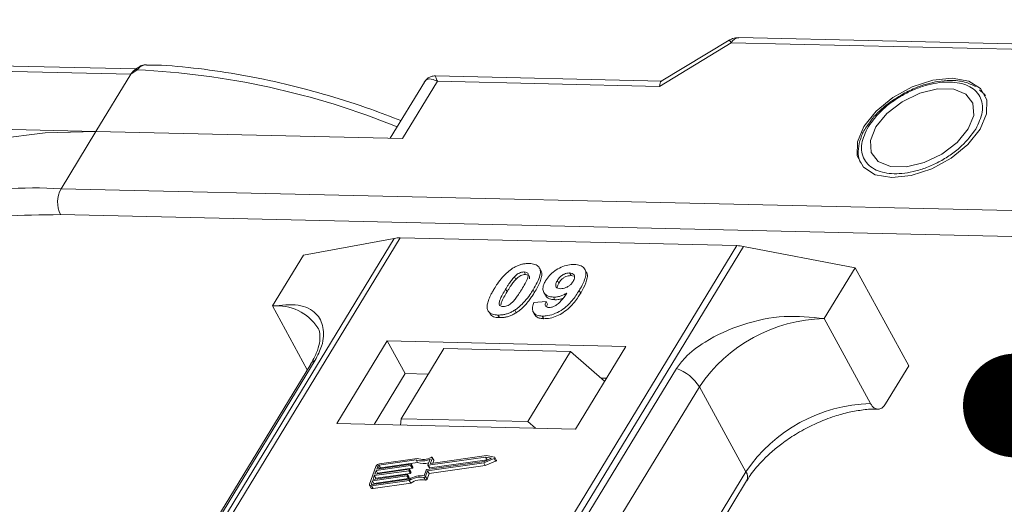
# Model space of a CAD drawing. Header units: millimetres. Extents: x 2205 to 3679, y 833 to 1866.
# Tile 84 of 86: x 3475 to 3522, y 1655 to 1678. Entities that reach past the tile are written whole.
import ezdxf

# ---------------------------------------------------------------- set-up
doc = ezdxf.new("R2010")
doc.units = ezdxf.units.MM
doc.styles.get("Standard").update_dxf_attribs({"font": '仿宋_GB2312.ttf', "width": 0.8})
doc.dimstyles.new('ISO-25.1', dxfattribs={"dimtxt": 6, "dimasz": 5, "dimexe": 3.5, "dimexo": 0.625, "dimgap": 1.5, "dimtad": 1, "dimtoh": 1, "dimtxsty": 'Standard', "dimcen": 2.5, "dimadec": 0, "dimazin": 0, "dimtfac": 1, "dimtmove": 0, "dimatfit": 3, "dimfxl": 0, "dimarcsym": 0})

msp = doc.modelspace()

# ---------------------------------------------------------------- linework, layer by layer
at = {"color": 7, "linetype": 'Continuous', "lineweight": 15}
for p, q in [((3505.472, 1675.039), (3508.934, 1677.138)), ((3508.823, 1677.26), (3505.561, 1675.283)), ((3508.934, 1677.138), (3546.674, 1676.272)), ((3547.039, 1676.522), (3509.299, 1677.388)), ((3480.257, 1675.876), (3445.721, 1676.668)), ((3445.818, 1676.408), (3480.001, 1675.624)), ((3480.001, 1675.624), (3478.32, 1672.862)), ((3480.3, 1675.834), (3480.001, 1675.624)), ((3505.581, 1675.295), (3494.674, 1675.545)), ((3494.145, 1675.247), (3492.496, 1672.536)), ((3493.091, 1672.523), (3494.772, 1675.285)), ((3494.772, 1675.285), (3505.472, 1675.039)), ((3521.082, 1674.698), (3520.886, 1674.873)), ((3521.112, 1674.679), (3521.18, 1674.588)), ((3478.32, 1672.862), (3464.377, 1673.182)), ((3515.586, 1673.284), (3515.479, 1673.132)), ((3476.64, 1670.1), (3478.32, 1672.862)), ((3478.32, 1672.862), (3493.091, 1672.523)), ((3542.006, 1668.6), (3476.64, 1670.1)), ((3541.977, 1667.356), (3476.611, 1668.855)), ((3492.694, 1667.712), (3470.905, 1631.902)), ((3471.174, 1631.896), (3492.98, 1667.733)), ((3488.317, 1666.906), (3492.694, 1667.712)), ((3492.98, 1667.733), (3509.197, 1667.361)), ((3509.197, 1667.361), (3487.391, 1631.524)), ((3487.723, 1631.516), (3509.513, 1667.326)), ((3509.513, 1667.326), (3514.894, 1666.296)), ((3488.317, 1666.906), (3486.823, 1664.451)), ((3498.956, 1666.092), (3499.025, 1665.966)), ((3499.754, 1666.163), (3499.685, 1666.289)), ((3501.21, 1665.916), (3501.141, 1666.042)), ((3501.941, 1666.098), (3501.872, 1666.224)), ((3513.4, 1663.841), (3514.894, 1666.296)), ((3514.894, 1666.296), (3517.481, 1661.568)), ((3498.484, 1665.859), (3498.553, 1665.733)), ((3500.556, 1665.683), (3500.625, 1665.557)), ((3501.21, 1665.916), (3501.337, 1665.891)), ((3498.062, 1665.268), (3498.131, 1665.142)), ((3499.454, 1665.107), (3499.385, 1665.233)), ((3499.902, 1665.103), (3499.971, 1664.977)), ((3501.677, 1665.077), (3501.608, 1665.203)), ((3499.426, 1664.625), (3500.01, 1664.664)), ((3500.01, 1664.664), (3500.079, 1664.538)), ((3500.367, 1664.879), (3500.436, 1664.753)), ((3486.823, 1664.451), (3488.505, 1661.376)), ((3497.267, 1664.152), (3497.336, 1664.026)), ((3498.498, 1664.249), (3498.567, 1664.123)), ((3499.39, 1664.159), (3499.459, 1664.033)), ((3497.692, 1664.015), (3497.761, 1663.889)), ((3499.825, 1663.966), (3499.894, 1663.84)), ((3515.642, 1659.744), (3513.4, 1663.841)), ((3492.354, 1662.768), (3489.926, 1658.779)), ((3503.847, 1662.505), (3492.354, 1662.768)), ((3492.354, 1662.768), (3493.216, 1661.192)), ((3493.022, 1659.019), (3495.076, 1662.395)), ((3501.182, 1662.254), (3495.076, 1662.395)), ((3501.182, 1662.254), (3499.128, 1658.879)), ((3502.826, 1660.827), (3501.182, 1662.254)), ((3501.419, 1658.515), (3503.847, 1662.505)), ((3473.571, 1636.667), (3488.884, 1661.832)), ((3488.669, 1661.646), (3473.356, 1636.48)), ((3506.288, 1661.433), (3490.975, 1636.267)), ((3516.36, 1659.727), (3517.481, 1661.568)), ((3493.216, 1661.192), (3491.722, 1658.737)), ((3494.329, 1661.167), (3493.216, 1661.192)), ((3502.913, 1660.97), (3502.655, 1660.976)), ((3492.083, 1635.39), (3507.396, 1660.556)), ((3509.637, 1656.458), (3507.396, 1660.556)), ((3492.999, 1658.708), (3493.022, 1659.019)), ((3493.022, 1659.019), (3499.128, 1658.879)), ((3489.926, 1658.779), (3501.419, 1658.515)), ((3499.128, 1658.879), (3499.496, 1658.559)), ((3493.747, 1657.03), (3491.959, 1656.776)), ((3493.801, 1657.105), (3491.984, 1656.847)), ((3493.816, 1656.903), (3493.747, 1657.03)), ((3494.32, 1656.791), (3494.418, 1657.065)), ((3497.096, 1657.168), (3494.336, 1656.777)), ((3494.405, 1656.651), (3497.165, 1657.042)), ((3494.437, 1656.875), (3494.529, 1657.132)), ((3497.14, 1657.242), (3494.453, 1656.861)), ((3494.597, 1657.024), (3494.528, 1657.15)), ((3494.529, 1657.132), (3494.598, 1657.006)), ((3497.012, 1656.887), (3497.504, 1657.095)), ((3497.019, 1656.956), (3497.381, 1657.108)), ((3497.381, 1657.108), (3497.096, 1657.168)), ((3497.165, 1657.042), (3497.096, 1657.168)), ((3497.528, 1657.16), (3497.14, 1657.242)), ((3497.165, 1657.042), (3497.205, 1657.034)), ((3497.504, 1657.095), (3497.573, 1656.968)), ((3497.612, 1657.023), (3497.543, 1657.149)), ((3491.808, 1656.721), (3491.503, 1655.87)), ((3491.76, 1656.344), (3493.42, 1656.579)), ((3493.484, 1656.757), (3491.824, 1656.521)), ((3491.849, 1656.592), (3493.509, 1656.828)), ((3491.9, 1656.734), (3491.849, 1656.592)), ((3491.893, 1656.395), (3493.553, 1656.631)), ((3491.968, 1656.609), (3491.9, 1656.734)), ((3491.959, 1656.776), (3492.028, 1656.65)), ((3492.028, 1656.65), (3493.816, 1656.903)), ((3493.437, 1656.565), (3493.424, 1656.529)), ((3493.506, 1656.448), (3493.437, 1656.574)), ((3493.506, 1656.439), (3493.437, 1656.565)), ((3493.553, 1656.631), (3493.484, 1656.757)), ((3493.526, 1656.813), (3493.513, 1656.778)), ((3493.582, 1656.652), (3493.513, 1656.778)), ((3493.595, 1656.696), (3493.526, 1656.822)), ((3493.595, 1656.687), (3493.526, 1656.813)), ((3493.582, 1656.652), (3493.595, 1656.687)), ((3494.132, 1656.269), (3494.23, 1656.543)), ((3494.26, 1656.564), (3497.019, 1656.956)), ((3494.303, 1656.503), (3497.012, 1656.887)), ((3494.32, 1656.782), (3494.389, 1656.656)), ((3494.405, 1656.651), (3494.336, 1656.777)), ((3494.372, 1656.377), (3497.081, 1656.761)), ((3494.445, 1656.861), (3494.437, 1656.875)), ((3494.551, 1656.874), (3494.598, 1657.006)), ((3497.081, 1656.761), (3497.012, 1656.887)), ((3497.081, 1656.761), (3497.573, 1656.968)), ((3491.627, 1655.854), (3493.415, 1656.107)), ((3493.306, 1656.26), (3491.645, 1656.024)), ((3491.671, 1656.095), (3493.331, 1656.331)), ((3491.734, 1656.273), (3491.671, 1656.095)), ((3491.714, 1655.898), (3493.375, 1656.134)), ((3493.395, 1656.508), (3491.734, 1656.273)), ((3491.803, 1656.147), (3491.734, 1656.273)), ((3491.824, 1656.521), (3491.76, 1656.344)), ((3491.791, 1656.112), (3491.803, 1656.147)), ((3491.803, 1656.147), (3493.464, 1656.382)), ((3491.893, 1656.395), (3491.824, 1656.521)), ((3491.88, 1656.361), (3491.893, 1656.395)), ((3493.375, 1656.134), (3493.306, 1656.26)), ((3493.348, 1656.317), (3493.335, 1656.281)), ((3493.404, 1656.155), (3493.335, 1656.281)), ((3493.416, 1656.2), (3493.347, 1656.326)), ((3493.348, 1656.317), (3493.417, 1656.19)), ((3493.464, 1656.382), (3493.395, 1656.508)), ((3493.404, 1656.155), (3493.417, 1656.19)), ((3493.493, 1656.403), (3493.424, 1656.529)), ((3493.493, 1656.403), (3493.506, 1656.439)), ((3494.127, 1656.187), (3494.196, 1656.061)), ((3494.204, 1656.228), (3494.303, 1656.503)), ((3494.273, 1656.102), (3494.204, 1656.228)), ((3494.273, 1656.102), (3494.372, 1656.377)), ((3494.372, 1656.377), (3494.303, 1656.503)), ((3509.637, 1656.458), (3494.368, 1631.364)), ((3491.504, 1655.815), (3491.573, 1655.689)), ((3491.645, 1656.024), (3491.594, 1655.883)), ((3491.594, 1655.883), (3491.61, 1655.854)), ((3491.602, 1655.783), (3493.418, 1656.041)), ((3491.671, 1655.657), (3491.602, 1655.783)), ((3491.714, 1655.898), (3491.645, 1656.024)), ((3491.671, 1655.657), (3493.487, 1655.914)), ((3491.702, 1655.864), (3491.714, 1655.898)), ((3493.487, 1655.914), (3493.418, 1656.041)), ((3494.665, 1631.357), (3509.671, 1656.017))]:
    msp.add_line(p, q, dxfattribs=at)
at = {"color": 7, "linetype": 'Continuous', "lineweight": 15, "flags": 128}
for points in [[(3480.3, 1675.834), (3480.284, 1675.844), (3480.269, 1675.852), (3480.256, 1675.857), (3480.244, 1675.859), (3480.235, 1675.858), (3480.228, 1675.855), (3480.222, 1675.848), (3480.22, 1675.84)], [(3519.578, 1675.431), (3518.641, 1675.334), (3517.654, 1675.012), (3516.712, 1674.497), (3515.908, 1673.838), (3515.32, 1673.102), (3515.007, 1672.359), (3514.999, 1671.682), (3515.297, 1671.139), (3515.871, 1670.781), (3516.665, 1670.644), (3517.602, 1670.741), (3518.59, 1671.063), (3519.532, 1671.578), (3520.336, 1672.237), (3520.923, 1672.973), (3521.236, 1673.716), (3521.244, 1674.393), (3520.947, 1674.936), (3520.373, 1675.294), (3519.578, 1675.431)], [(3515.895, 1673.089), (3515.633, 1672.435), (3515.672, 1671.854), (3516.006, 1671.415), (3516.595, 1671.173), (3517.368, 1671.155), (3518.233, 1671.364), (3519.083, 1671.775), (3519.818, 1672.339), (3520.349, 1672.986), (3520.61, 1673.64), (3520.572, 1674.221), (3520.238, 1674.66), (3519.649, 1674.903), (3518.875, 1674.92), (3518.011, 1674.711), (3517.16, 1674.3), (3516.425, 1673.736), (3515.895, 1673.089)], [(3478.32, 1672.862), (3475.868, 1672.804), (3473.57, 1672.515), (3471.45, 1671.999), (3469.532, 1671.261), (3467.837, 1670.308), (3466.383, 1669.153), (3465.186, 1667.807), (3465.007, 1667.556)], [(3494.475, 1657.154), (3494.487, 1657.159), (3494.499, 1657.161), (3494.509, 1657.161), (3494.518, 1657.159), (3494.525, 1657.154), (3494.529, 1657.148), (3494.531, 1657.14), (3494.529, 1657.132)], [(3497.528, 1657.16), (3497.537, 1657.156), (3497.543, 1657.15), (3497.545, 1657.141), (3497.544, 1657.131), (3497.538, 1657.121), (3497.529, 1657.111), (3497.517, 1657.102), (3497.504, 1657.095)], [(3497.573, 1656.968), (3497.586, 1656.975), (3497.598, 1656.984), (3497.607, 1656.995), (3497.613, 1657.005), (3497.614, 1657.015), (3497.612, 1657.023)], [(3493.42, 1656.579), (3493.425, 1656.58), (3493.429, 1656.579), (3493.432, 1656.578), (3493.435, 1656.576), (3493.436, 1656.574), (3493.437, 1656.571), (3493.438, 1656.568), (3493.437, 1656.565)], [(3493.509, 1656.828), (3493.514, 1656.828), (3493.518, 1656.827), (3493.521, 1656.826), (3493.524, 1656.825), (3493.526, 1656.822), (3493.527, 1656.82), (3493.527, 1656.816), (3493.526, 1656.813)], [(3494.336, 1656.777), (3494.332, 1656.776), (3494.328, 1656.777), (3494.325, 1656.778), (3494.322, 1656.78), (3494.32, 1656.782), (3494.319, 1656.785), (3494.319, 1656.788), (3494.32, 1656.791)], [(3494.453, 1656.861), (3494.449, 1656.86), (3494.445, 1656.861), (3494.442, 1656.862), (3494.439, 1656.864), (3494.437, 1656.866), (3494.436, 1656.869), (3494.436, 1656.872), (3494.437, 1656.875)], [(3493.331, 1656.331), (3493.335, 1656.331), (3493.339, 1656.331), (3493.343, 1656.33), (3493.345, 1656.328), (3493.347, 1656.326), (3493.348, 1656.323), (3493.348, 1656.32), (3493.348, 1656.317)], [(3491.602, 1655.783), (3491.576, 1655.781), (3491.552, 1655.783), (3491.532, 1655.79), (3491.516, 1655.8), (3491.505, 1655.814), (3491.499, 1655.83), (3491.498, 1655.849), (3491.503, 1655.87)], [(3491.594, 1655.883), (3491.593, 1655.876), (3491.593, 1655.869), (3491.595, 1655.864), (3491.599, 1655.859), (3491.604, 1655.856), (3491.611, 1655.854), (3491.619, 1655.853), (3491.627, 1655.854)]]:
    msp.add_lwpolyline(points, dxfattribs=at)
at = {"color": 7, "linetype": 'Continuous', "lineweight": 15}
for centre, radius, start, end in [((3508.703, 1677.039), 0.252, 23.1821, 61.5127), ((3509.333, 1676.946), 0.443, 94.3757, 154.3004), ((3478.567, 1637.961), 37.913, 67.8978, 87.3791), ((3475.369, 1652.522), 17.623, 85.8654, 121.5842), ((3477.826, 1669.45), 1.352, 151.2883, 206.0774), ((3492.94, 1666.329), 1.404, 88.3644, 100.0749), ((3509.145, 1665.438), 1.923, 78.9596, 88.4511), ((3487.063, 1662.143), 2.32, 32.7281, 95.9449), ((3513.568, 1656.404), 7.439, 91.2925, 146.0732), ((3489.082, 1661.389), 0.486, 114.0472, 148.0355), ((3505.645, 1659.484), 2.052, 31.4947, 71.765), ((3515.81, 1652.306), 7.439, 91.2925, 146.0732), ((3494.037, 1657.889), 0.907, 251.2927, 294.8085), ((3494.083, 1657.873), 0.819, 249.8549, 298.6145), ((3494.578, 1657.014), 0.0214, 336.1246, 26.8104), ((3492.014, 1656.62), 0.229, 97.4207, 153.8527), ((3491.968, 1656.7), 0.0762, 97.4207, 153.8527), ((3492.038, 1656.573), 0.0769, 97.5763, 152.4403), ((3493.479, 1656.794), 0.0381, 277.4207, 333.8527), ((3493.548, 1656.668), 0.0381, 277.4207, 333.8527), ((3493.585, 1656.691), 0.011, 336.9348, 26.0002), ((3494.097, 1657.706), 0.85, 250.6487, 287.8017), ((3494.265, 1656.526), 0.0381, 97.4207, 153.8527), ((3494.401, 1656.665), 0.0149, 216.6597, 287.1115), ((3493.301, 1656.298), 0.0381, 277.4207, 333.8527), ((3493.37, 1656.172), 0.0381, 277.4207, 333.8527), ((3493.39, 1656.546), 0.0381, 277.4207, 333.8527), ((3494.018, 1655.101), 1.173, 84.4424, 120.9301), ((3493.406, 1656.195), 0.011, 336.9348, 26.0002), ((3493.961, 1655.203), 0.998, 80.3986, 122.9491), ((3493.459, 1656.42), 0.0381, 277.4207, 333.8527), ((3494.03, 1655.077), 0.998, 80.3986, 122.9491), ((3493.496, 1656.443), 0.011, 336.9348, 26.0002), ((3494.138, 1656.26), 0.0736, 261.7629, 334.647), ((3494.207, 1656.134), 0.0736, 261.7629, 334.647), ((3509.296, 1656.211), 0.422, 332.7392, 35.9387), ((3491.645, 1655.742), 0.0892, 216.6597, 287.1115)]:
    msp.add_arc(centre, radius, start, end, dxfattribs=at)
msp.add_ellipse((3505.817, 1674.409), major_axis=(-0.236, 0.883), ratio=0.289398, start_param=0.084261, end_param=0.701056, dxfattribs=at)
for points, knots in [([(3509.299, 1677.384), (3509.193, 1677.38), (3509.023, 1677.375), (3508.883, 1677.283), (3508.83, 1677.249)], [0, 0, 0, 0, 0.626203, 1, 1, 1, 1]), ([(3480.715, 1676.077), (3480.672, 1676.074), (3480.577, 1676.068), (3480.408, 1675.995), (3480.296, 1675.908), (3480.227, 1675.855)], [0, 0, 0, 0, 0.2496368, 0.538323, 1, 1, 1, 1]), ([(3480.756, 1676.078), (3480.752, 1676.079), (3480.712, 1676.09), (3480.632, 1676.067), (3480.518, 1676.018), (3480.408, 1675.937), (3480.334, 1675.866), (3480.3, 1675.834)], [0, 0, 0, 0, 0.0330436, 0.2854264, 0.5318753, 0.785768, 1, 1, 1, 1]), ([(3493.015, 1673.389), (3492.533, 1673.575), (3491.371, 1674.023), (3489.509, 1674.614), (3487.433, 1675.171), (3485.34, 1675.61), (3483.265, 1675.909), (3481.729, 1676.061), (3480.913, 1676.067), (3480.755, 1676.068)], [0, 0, 0, 0, 0.114988, 0.276983, 0.443362, 0.612888, 0.784719, 0.958276, 1, 1, 1, 1]), ([(3480.234, 1675.858), (3480.221, 1675.849), (3480.196, 1675.83), (3480.17, 1675.811), (3480.158, 1675.802)], [0, 0, 0, 0, 0.518796, 1, 1, 1, 1]), ([(3494.673, 1675.545), (3494.608, 1675.541), (3494.499, 1675.534), (3494.315, 1675.449), (3494.231, 1675.353), (3494.185, 1675.301)], [0, 0, 0, 0, 0.3893829, 0.6668621, 1, 1, 1, 1]), ([(3494.674, 1675.539), (3494.674, 1675.541), (3494.673, 1675.565), (3494.696, 1675.482), (3494.746, 1675.351), (3494.772, 1675.285)], [0, 0, 0, 0, 0.044563, 0.521846, 1, 1, 1, 1]), ([(3494.772, 1675.285), (3494.632, 1675.341), (3494.416, 1675.429), (3494.221, 1675.361), (3494.15, 1675.247), (3494.118, 1675.196)], [0, 0, 0, 0, 0.498413, 0.772928, 1, 1, 1, 1]), ([(3515.536, 1673.097), (3515.74, 1673.374), (3516.054, 1673.802), (3516.69, 1674.309), (3517.238, 1674.653), (3517.824, 1674.931), (3518.589, 1675.183), (3519.499, 1675.301), (3520.243, 1675.145), (3520.684, 1674.865), (3520.92, 1674.568), (3521.041, 1674.21), (3521.05, 1673.687), (3520.842, 1673.257), (3520.708, 1672.978)], [0, 0, 0, 0, 0.1197215, 0.184837, 0.25, 0.3151155, 0.3802785, 0.5, 0.6197215, 0.684837, 0.75, 0.8151155, 0.8802785, 1, 1, 1, 1]), ([(3520.706, 1675.033), (3520.534, 1675.114), (3520.178, 1675.283), (3519.543, 1675.342), (3518.937, 1675.292), (3518.387, 1675.171), (3517.82, 1674.985), (3517.431, 1674.79), (3517.221, 1674.684)], [0, 0, 0, 0, 0.1912901, 0.3970639, 0.559818, 0.6867563, 0.8302953, 1, 1, 1, 1]), ([(3517.221, 1674.684), (3516.939, 1674.513), (3516.545, 1674.273), (3516.061, 1673.848), (3515.773, 1673.559), (3515.628, 1673.346), (3515.586, 1673.284)], [0, 0, 0, 0, 0.431946, 0.604262, 0.884419, 1, 1, 1, 1]), ([(3515.479, 1673.132), (3515.451, 1673.094), (3515.308, 1672.897), (3515.147, 1672.524), (3515.033, 1672.026), (3515.035, 1671.606), (3515.147, 1671.395), (3515.183, 1671.327)], [0, 0, 0, 0, 0.062547, 0.320218, 0.586185, 0.865747, 1, 1, 1, 1]), ([(3520.708, 1672.978), (3520.504, 1672.701), (3520.189, 1672.273), (3519.554, 1671.766), (3519.006, 1671.422), (3518.42, 1671.144), (3517.655, 1670.892), (3516.745, 1670.774), (3516, 1670.93), (3515.56, 1671.21), (3515.323, 1671.507), (3515.203, 1671.865), (3515.194, 1672.388), (3515.402, 1672.818), (3515.536, 1673.097)], [0, 0, 0, 0, 0.1197215, 0.184837, 0.25, 0.3151155, 0.3802785, 0.5, 0.6197215, 0.684837, 0.75, 0.8151155, 0.8802785, 1, 1, 1, 1]), ([(3476.611, 1668.855), (3475.678, 1668.848), (3473.784, 1668.832), (3471.161, 1668.409), (3468.937, 1667.716), (3467.327, 1666.976), (3466.589, 1666.448), (3466.327, 1666.261)], [0, 0, 0, 0, 0.228681, 0.464455, 0.706869, 0.896356, 1, 1, 1, 1]), ([(3498.398, 1666.267), (3498.449, 1666.297), (3498.552, 1666.358), (3498.716, 1666.427), (3498.883, 1666.474), (3499.018, 1666.495), (3499.125, 1666.502), (3499.178, 1666.502), (3499.205, 1666.502)], [0, 0, 0, 0, 0.193776, 0.3936, 0.587864, 0.788908, 0.894169, 1, 1, 1, 1]), ([(3499.205, 1666.502), (3499.298, 1666.493), (3499.486, 1666.476), (3499.665, 1666.349), (3499.75, 1666.164), (3499.707, 1665.791), (3499.522, 1665.47), (3499.385, 1665.233)], [0, 0, 0, 0, 0.147566, 0.296688, 0.431278, 0.580404, 1, 1, 1, 1]), ([(3497.51, 1665.281), (3497.561, 1665.363), (3497.678, 1665.549), (3497.927, 1665.872), (3498.186, 1666.129), (3498.377, 1666.254), (3498.398, 1666.267)], [0, 0, 0, 0, 0.236731, 0.537555, 0.949668, 1, 1, 1, 1]), ([(3498.484, 1665.859), (3498.527, 1665.901), (3498.596, 1665.969), (3498.721, 1666.045), (3498.834, 1666.083), (3498.912, 1666.092), (3498.951, 1666.092), (3498.956, 1666.092)], [0, 0, 0, 0, 0.334804, 0.542561, 0.750382, 0.970721, 1, 1, 1, 1]), ([(3498.956, 1666.092), (3498.995, 1666.088), (3499.064, 1666.08), (3499.13, 1666.031), (3499.156, 1665.939), (3499.123, 1665.769), (3499.001, 1665.527), (3498.891, 1665.343), (3498.836, 1665.25)], [0, 0, 0, 0, 0.1046136, 0.1888141, 0.2735119, 0.444127, 0.7194809, 1, 1, 1, 1]), ([(3499.454, 1665.107), (3499.502, 1665.189), (3499.653, 1665.444), (3499.797, 1665.782), (3499.82, 1666.059), (3499.758, 1666.135), (3499.742, 1666.156)], [0, 0, 0, 0, 0.220552, 0.687786, 0.91457, 1, 1, 1, 1]), ([(3499.989, 1665.672), (3500.044, 1665.754), (3500.156, 1665.92), (3500.418, 1666.15), (3500.73, 1666.327), (3501.069, 1666.44), (3501.273, 1666.448), (3501.379, 1666.452)], [0, 0, 0, 0, 0.197927, 0.397728, 0.597413, 0.790584, 1, 1, 1, 1]), ([(3500.556, 1665.683), (3500.591, 1665.736), (3500.647, 1665.821), (3500.768, 1665.93), (3500.886, 1665.994), (3501.017, 1666.037), (3501.096, 1666.04), (3501.141, 1666.042)], [0, 0, 0, 0, 0.2913202, 0.4655393, 0.6416315, 0.798664, 1, 1, 1, 1]), ([(3501.141, 1666.042), (3501.187, 1666.037), (3501.28, 1666.026), (3501.362, 1665.951), (3501.395, 1665.852), (3501.368, 1665.739), (3501.327, 1665.665), (3501.308, 1665.631)], [0, 0, 0, 0, 0.207955, 0.420406, 0.62732, 0.827707, 1, 1, 1, 1]), ([(3501.379, 1666.452), (3501.473, 1666.443), (3501.66, 1666.426), (3501.843, 1666.295), (3501.938, 1666.103), (3501.911, 1665.771), (3501.76, 1665.458), (3501.63, 1665.24), (3501.608, 1665.203)], [0, 0, 0, 0, 0.148288, 0.2977445, 0.4437132, 0.6077915, 0.9347078, 1, 1, 1, 1]), ([(3501.677, 1665.077), (3501.725, 1665.159), (3501.87, 1665.406), (3501.998, 1665.74), (3502.006, 1666.004), (3501.943, 1666.076), (3501.93, 1666.091)], [0, 0, 0, 0, 0.227122, 0.68486, 0.934898, 1, 1, 1, 1]), ([(3498.062, 1665.268), (3498.087, 1665.309), (3498.138, 1665.391), (3498.21, 1665.502), (3498.277, 1665.6), (3498.34, 1665.687), (3498.406, 1665.774), (3498.458, 1665.831), (3498.484, 1665.859)], [0, 0, 0, 0, 0.205942, 0.411959, 0.558149, 0.704502, 0.851801, 1, 1, 1, 1]), ([(3498.131, 1665.142), (3498.156, 1665.183), (3498.207, 1665.265), (3498.278, 1665.376), (3498.346, 1665.474), (3498.409, 1665.561), (3498.475, 1665.648), (3498.527, 1665.705), (3498.553, 1665.733)], [0, 0, 0, 0, 0.2059417, 0.4119594, 0.558149, 0.7045024, 0.8518015, 1, 1, 1, 1]), ([(3498.553, 1665.733), (3498.596, 1665.775), (3498.665, 1665.843), (3498.79, 1665.919), (3498.903, 1665.957), (3498.981, 1665.966), (3499.02, 1665.966), (3499.025, 1665.966)], [0, 0, 0, 0, 0.334804, 0.542561, 0.750382, 0.970721, 1, 1, 1, 1]), ([(3499.025, 1665.966), (3499.064, 1665.962), (3499.134, 1665.954), (3499.199, 1665.905), (3499.222, 1665.837), (3499.21, 1665.784), (3499.204, 1665.757)], [0, 0, 0, 0, 0.293658, 0.530016, 0.767769, 1, 1, 1, 1]), ([(3500.367, 1664.879), (3500.274, 1664.889), (3500.088, 1664.909), (3499.917, 1665.047), (3499.839, 1665.239), (3499.872, 1665.459), (3499.953, 1665.608), (3499.989, 1665.672)], [0, 0, 0, 0, 0.2101886, 0.4217733, 0.6236035, 0.8370344, 1, 1, 1, 1]), ([(3500.709, 1665.286), (3500.663, 1665.291), (3500.577, 1665.3), (3500.494, 1665.36), (3500.463, 1665.442), (3500.484, 1665.554), (3500.529, 1665.635), (3500.556, 1665.683)], [0, 0, 0, 0, 0.213937, 0.398075, 0.583091, 0.751666, 1, 1, 1, 1]), ([(3500.542, 1665.336), (3500.545, 1665.362), (3500.552, 1665.432), (3500.597, 1665.509), (3500.625, 1665.557)], [0, 0, 0, 0, 0.366323, 1, 1, 1, 1]), ([(3500.625, 1665.557), (3500.66, 1665.61), (3500.716, 1665.695), (3500.837, 1665.804), (3500.955, 1665.868), (3501.086, 1665.911), (3501.165, 1665.914), (3501.21, 1665.916)], [0, 0, 0, 0, 0.29132, 0.465539, 0.641632, 0.798664, 1, 1, 1, 1]), ([(3501.308, 1665.631), (3501.275, 1665.582), (3501.22, 1665.5), (3501.095, 1665.398), (3500.967, 1665.333), (3500.832, 1665.29), (3500.75, 1665.288), (3500.709, 1665.286)], [0, 0, 0, 0, 0.267394, 0.447214, 0.627122, 0.813065, 1, 1, 1, 1]), ([(3497.188, 1664.282), (3497.18, 1664.316), (3497.164, 1664.385), (3497.175, 1664.532), (3497.225, 1664.722), (3497.315, 1664.93), (3497.412, 1665.117), (3497.477, 1665.226), (3497.51, 1665.281)], [0, 0, 0, 0, 0.1184406, 0.2393457, 0.4595932, 0.6849248, 0.8422399, 1, 1, 1, 1]), ([(3497.941, 1664.424), (3497.895, 1664.43), (3497.82, 1664.44), (3497.761, 1664.496), (3497.743, 1664.592), (3497.779, 1664.762), (3497.904, 1665.002), (3498.009, 1665.179), (3498.062, 1665.268)], [0, 0, 0, 0, 0.12537, 0.20229, 0.279179, 0.464758, 0.730582, 1, 1, 1, 1]), ([(3497.834, 1664.51), (3497.838, 1664.543), (3497.852, 1664.659), (3497.977, 1664.876), (3498.079, 1665.053), (3498.131, 1665.142)], [0, 0, 0, 0, 0.166989, 0.580698, 1, 1, 1, 1]), ([(3498.836, 1665.25), (3498.81, 1665.21), (3498.76, 1665.128), (3498.688, 1665.017), (3498.621, 1664.918), (3498.557, 1664.831), (3498.491, 1664.743), (3498.439, 1664.686), (3498.413, 1664.658)], [0, 0, 0, 0, 0.20527, 0.410616, 0.55715, 0.703844, 0.851471, 1, 1, 1, 1]), ([(3499.385, 1665.233), (3499.334, 1665.151), (3499.217, 1664.965), (3498.972, 1664.648), (3498.716, 1664.392), (3498.526, 1664.268), (3498.498, 1664.249)], [0, 0, 0, 0, 0.237281, 0.538591, 0.932677, 1, 1, 1, 1]), ([(3498.567, 1664.123), (3498.616, 1664.156), (3498.714, 1664.222), (3498.877, 1664.361), (3499.049, 1664.539), (3499.21, 1664.74), (3499.344, 1664.93), (3499.417, 1665.048), (3499.454, 1665.107)], [0, 0, 0, 0, 0.118595, 0.239509, 0.447458, 0.659935, 0.829685, 1, 1, 1, 1]), ([(3501.608, 1665.203), (3501.556, 1665.122), (3501.4, 1664.875), (3501.128, 1664.536), (3500.738, 1664.228), (3500.376, 1664.048), (3500.059, 1663.97), (3499.887, 1663.967), (3499.825, 1663.966)], [0, 0, 0, 0, 0.142337, 0.429127, 0.589943, 0.751205, 0.909895, 1, 1, 1, 1]), ([(3499.894, 1663.84), (3499.994, 1663.844), (3500.196, 1663.851), (3500.531, 1663.961), (3500.861, 1664.139), (3501.239, 1664.453), (3501.492, 1664.782), (3501.64, 1665.017), (3501.677, 1665.077)], [0, 0, 0, 0, 0.14324, 0.28761, 0.430449, 0.591135, 0.89544, 1, 1, 1, 1]), ([(3498.413, 1664.658), (3498.37, 1664.616), (3498.301, 1664.548), (3498.177, 1664.473), (3498.065, 1664.434), (3497.987, 1664.425), (3497.947, 1664.424), (3497.941, 1664.424)], [0, 0, 0, 0, 0.333678, 0.540413, 0.747264, 0.961209, 1, 1, 1, 1]), ([(3499.825, 1663.966), (3499.731, 1663.975), (3499.562, 1663.992), (3499.405, 1664.108), (3499.335, 1664.284), (3499.364, 1664.469), (3499.413, 1664.592), (3499.426, 1664.625)], [0, 0, 0, 0, 0.242788, 0.438865, 0.634801, 0.900936, 1, 1, 1, 1]), ([(3500.01, 1664.664), (3499.99, 1664.615), (3499.959, 1664.539), (3499.97, 1664.449), (3500.016, 1664.4), (3500.08, 1664.378), (3500.127, 1664.375), (3500.145, 1664.374)], [0, 0, 0, 0, 0.344714, 0.529059, 0.714209, 0.892196, 1, 1, 1, 1]), ([(3499.982, 1664.984), (3499.995, 1664.954), (3500.038, 1664.859), (3500.199, 1664.774), (3500.366, 1664.759), (3500.436, 1664.753)], [0, 0, 0, 0, 0.20752, 0.66568, 1, 1, 1, 1]), ([(3500.145, 1664.374), (3500.185, 1664.376), (3500.267, 1664.381), (3500.413, 1664.439), (3500.578, 1664.541), (3500.792, 1664.761), (3500.922, 1664.946), (3501.011, 1665.073)], [0, 0, 0, 0, 0.112015, 0.224355, 0.367768, 0.565827, 1, 1, 1, 1]), ([(3501.011, 1665.073), (3500.96, 1665.044), (3500.856, 1664.985), (3500.717, 1664.933), (3500.607, 1664.903), (3500.525, 1664.888), (3500.445, 1664.88), (3500.393, 1664.879), (3500.367, 1664.879)], [0, 0, 0, 0, 0.2434912, 0.4962659, 0.6182099, 0.7417038, 0.8701584, 1, 1, 1, 1]), ([(3500.436, 1664.753), (3500.485, 1664.754), (3500.586, 1664.756), (3500.719, 1664.786), (3500.797, 1664.813), (3500.818, 1664.82)], [0, 0, 0, 0, 0.409454, 0.83528, 1, 1, 1, 1]), ([(3488.884, 1661.832), (3489.001, 1662.067), (3489.303, 1662.667), (3489.315, 1663.462), (3488.96, 1664.166), (3488.145, 1664.582), (3487.262, 1664.494), (3486.823, 1664.451)], [0, 0, 0, 0, 0.1257134, 0.3212757, 0.5244662, 0.763484, 1, 1, 1, 1]), ([(3497.692, 1664.015), (3497.645, 1664.017), (3497.55, 1664.022), (3497.424, 1664.053), (3497.316, 1664.104), (3497.249, 1664.167), (3497.209, 1664.228), (3497.195, 1664.264), (3497.188, 1664.282)], [0, 0, 0, 0, 0.192635, 0.388697, 0.582015, 0.783044, 0.890959, 1, 1, 1, 1]), ([(3498.498, 1664.249), (3498.448, 1664.219), (3498.345, 1664.158), (3498.181, 1664.09), (3498.014, 1664.042), (3497.878, 1664.022), (3497.771, 1664.015), (3497.718, 1664.015), (3497.692, 1664.015)], [0, 0, 0, 0, 0.193769, 0.393564, 0.587886, 0.789131, 0.894283, 1, 1, 1, 1]), ([(3500.04, 1664.397), (3500.042, 1664.423), (3500.046, 1664.468), (3500.069, 1664.517), (3500.079, 1664.538)], [0, 0, 0, 0, 0.569737, 1, 1, 1, 1]), ([(3497.339, 1664.028), (3497.352, 1664.015), (3497.387, 1663.975), (3497.478, 1663.932), (3497.584, 1663.904), (3497.681, 1663.892), (3497.734, 1663.89), (3497.761, 1663.889)], [0, 0, 0, 0, 0.143925, 0.415852, 0.697483, 0.848301, 1, 1, 1, 1]), ([(3497.761, 1663.889), (3497.81, 1663.889), (3497.908, 1663.89), (3498.066, 1663.913), (3498.232, 1663.958), (3498.373, 1664.015), (3498.485, 1664.073), (3498.54, 1664.106), (3498.567, 1664.123)], [0, 0, 0, 0, 0.193594, 0.390501, 0.584817, 0.78683, 0.892868, 1, 1, 1, 1]), ([(3499.463, 1664.035), (3499.499, 1663.988), (3499.568, 1663.895), (3499.741, 1663.848), (3499.855, 1663.842), (3499.894, 1663.84)], [0, 0, 0, 0, 0.415852, 0.802138, 1, 1, 1, 1]), ([(3513.4, 1663.841), (3512.77, 1663.909), (3511.509, 1664.046), (3509.462, 1663.622), (3507.828, 1662.872), (3506.766, 1662.086), (3506.417, 1661.61), (3506.288, 1661.433)], [0, 0, 0, 0, 0.249096, 0.498243, 0.745205, 0.90541, 1, 1, 1, 1]), ([(3489.007, 1663.395), (3489.018, 1663.38), (3489.087, 1663.287), (3489.124, 1663.083), (3489.107, 1662.678), (3488.973, 1662.197), (3488.767, 1661.826), (3488.667, 1661.645)], [0, 0, 0, 0, 0.054359, 0.333223, 0.559722, 0.78604, 1, 1, 1, 1]), ([(3512.425, 1658.493), (3512.776, 1658.668), (3513.268, 1658.915), (3514.006, 1659.174), (3514.62, 1659.344), (3515.302, 1659.453), (3515.769, 1659.495), (3515.978, 1659.476), (3515.992, 1659.475)], [0, 0, 0, 0, 0.288391, 0.40474, 0.594322, 0.785544, 0.984773, 1, 1, 1, 1]), ([(3516.36, 1659.727), (3516.315, 1659.665), (3516.223, 1659.541), (3516.052, 1659.466), (3515.88, 1659.487), (3515.738, 1659.591), (3515.669, 1659.7), (3515.642, 1659.744)], [0, 0, 0, 0, 0.2146939, 0.4293877, 0.6440816, 0.8587754, 1, 1, 1, 1]), ([(3509.687, 1656.02), (3509.735, 1656.105), (3509.906, 1656.404), (3510.313, 1656.883), (3510.84, 1657.396), (3511.395, 1657.845), (3511.922, 1658.207), (3512.291, 1658.416), (3512.425, 1658.493)], [0, 0, 0, 0, 0.097286, 0.340622, 0.525469, 0.686972, 0.885597, 1, 1, 1, 1])]:
    msp.add_open_spline(points, degree=3, knots=knots, dxfattribs=at)
msp.add_open_spline([(3480.001, 1675.624), (3480.034, 1675.671), (3480.099, 1675.766), (3480.18, 1675.815), (3480.22, 1675.84)], degree=3, dxfattribs=at)

# ---------------------------------------------------------------- leaders
at = {"color": 5, "lineweight": 9}
for points in [[(3456.18, 1673.918), (3468.138, 1705.088), (3477.463, 1705.088)], [(3522.596, 1659.654), (3535.616, 1703.384), (3544.942, 1703.384)]]:
    msp.add_leader(points, dimstyle='ISO-25.1', override={"dimgap": 1.5, "dimtad": 0, "dimldrblk": 'Dot'}, dxfattribs=at)

doc.saveas('drawing.dxf')
